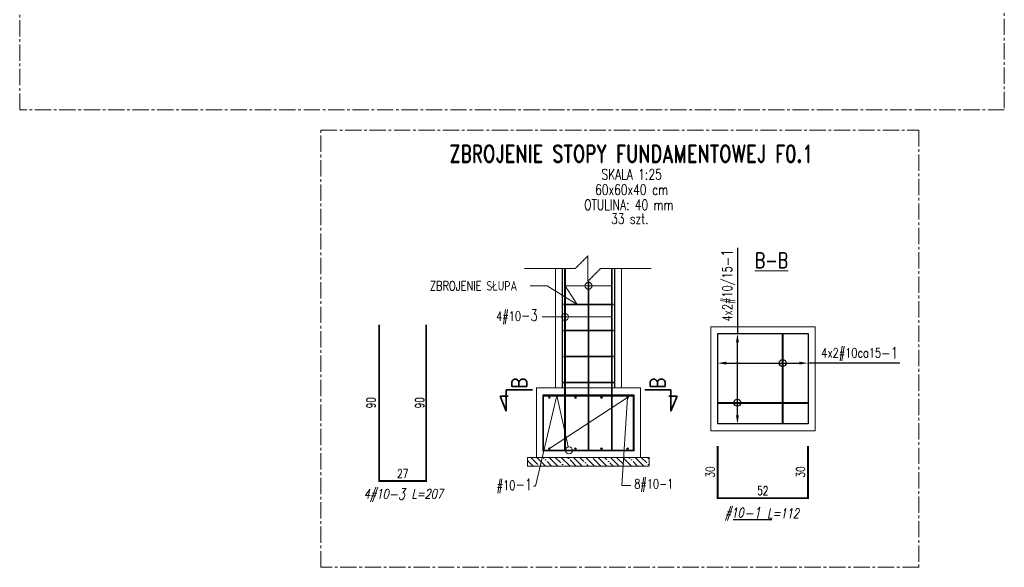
# Model space of a CAD drawing. Header units: millimetres. Extents: x -8 to 14965326, y -810 to 11054951.
# Tile 50 of 72: x 7507589 to 7508156, y 5557603 to 5557918. Entities that reach past the tile are written whole.
import ezdxf
from ezdxf import colors
from ezdxf.entities.mleader import LeaderData, LeaderLine
from ezdxf.enums import TextEntityAlignment as Align
from ezdxf.math import Vec2, Vec3

# ---------------------------------------------------------------- set-up
doc = ezdxf.new("R2010")
doc.units = ezdxf.units.MM
doc.header["$LTSCALE"] = 0.5
doc.header["$MEASUREMENT"] = 0
for name, pattern in [('CENTER2', [1.125, 0.75, -0.125, 0.125, -0.125]), ('HIDDEN', [9.525, 6.35, -3.175]), ('KRESKOWA', [0.75, 0.5, -0.25])]:
    doc.linetypes.add(name, pattern=pattern)
doc.layers.get('0').update_dxf_attribs({"linetype": 'CONTINUOUS', "lineweight": 13})
doc.layers.get('Defpoints').update_dxf_attribs({"linetype": 'CONTINUOUS'})
for name, color, linetype, lineweight in [('A_05-widok proj', 250, 'CONTINUOUS', 18), ('K_Belki - widok', 3, 'CONTINUOUS', 15), ('K_Cienkie przerywane', 252, 'KRESKOWA', 9), ('K_Fundamenty - widok', 40, 'CONTINUOUS', 15), ('K_Kreskowanie', 253, 'CONTINUOUS', 5), ('K_Opis', 7, 'CONTINUOUS', 9), ('K_Schody - widok', 60, 'CONTINUOUS', 15), ('K_Ściany - widok', 255, 'CONTINUOUS', 15), ('tkd_obszary_wykazu', 14, 'CENTER2', 9), ('tkd_opisy_zbr_wykaz', 7, 'CONTINUOUS', 9), ('tkd_otwory', 1, 'CONTINUOUS', 9), ('tkd_otwory_obrys', 1, 'CONTINUOUS', 20), ('tkd_przekroje', 100, 'CONTINUOUS', 35), ('tkd_urwania', 252, 'KRESKOWA', 9), ('tkd_zbr', 3, 'CONTINUOUS', 40), ('tkd_zbrojenie', 7, 'CONTINUOUS', 70)]:
    doc.layers.add(name, color=color, linetype=linetype, lineweight=lineweight)
doc.layers.add('K_Otulina', color=5, linetype='CONTINUOUS', lineweight=25, plot=False)
doc.layers.add('tkd_opis_sztuki', color=7, linetype='CONTINUOUS')
doc.layers.add('tkd_opisy_zbr', color=7, linetype='CONTINUOUS')
doc.styles.add('___K_OPIS_ROMAND', font='romand.shx', dxfattribs={"width": 0.75})
doc.styles.add('___K_OPIS_SIMPLEX', font='simplex.shx', dxfattribs={"width": 0.75})
doc.styles.add('NEW', font='swiss.ttf', dxfattribs={"height": 0.3})
doc.styles.add('TKD_1TXT', font='simplex.shx', dxfattribs={"width": 0.75, "height": 0.25})
doc.styles.add('TKD_2TXT', font='romand.shx', dxfattribs={"width": 0.75, "height": 0.25})
doc.styles.add('tkd_2txt035', font='romand.shx', dxfattribs={"width": 0.75, "height": 17.5})
doc.styles.add('tkd_zbr1', font='simplex.shx', dxfattribs={"width": 0.75})
doc.dimstyles.new('tkd_segmenty 1_25cm', dxfattribs={"dimtxt": 5, "dimasz": 1.25, "dimexe": 0, "dimexo": 0, "dimgap": 1.75, "dimtad": 1, "dimdec": 0, "dimdsep": 46, "dimtxsty": 'tkd_zbr1', "dimblk": 'NONE', "dimblk1": 'tkd_dim_arrow', "dimblk2": 'tkd_dim_arrow', "dimcen": 0.09, "dimse1": 1, "dimse2": 1, "dimsd1": 1, "dimsd2": 1, "dimclrd": 1, "dimclrt": 7, "dimadec": 0, "dimazin": 0, "dimtfac": 1, "dimtdec": 1, "dimtix": 1, "dimtmove": 2, "dimatfit": 3, "dimfxl": 10, "dimfxlon": 1, "dimtvp": 0.02, "dimtolj": 1, "dimtzin": 0, "dimarcsym": 0})
doc.dimstyles.new('tkd_zbr25cm', dxfattribs={"dimtxt": 5.5, "dimasz": 5, "dimexe": 0, "dimexo": 0, "dimgap": 0.75, "dimtad": 1, "dimdec": 0, "dimlfac": 0.4, "dimrnd": 1, "dimdsep": 46, "dimtxsty": 'tkd_zbr1', "dimcen": 0, "dimclrt": 7, "dimadec": 0, "dimazin": 0, "dimtfac": 1.666667, "dimtdec": 1, "dimtix": 1, "dimtmove": 1, "dimatfit": 3, "dimldrblk": 'K2', "dimfxl": 5, "dimfxlon": 1, "dimtvp": 0.02, "dimtolj": 1, "dimtzin": 0, "dimarcsym": 0})

# ---------------------------------------------------------------- blocks, each defined once
blk = doc.blocks.new('*D478')
at = {"layer": 'Defpoints', "color": 0, "transparency": 16777216}
for p in [(7508002.29, 5557737.41), (7508002.29, 5557737.41), (7508002.29, 5557685.41)]:
    blk.add_point(p, dxfattribs=at)
at = {"layer": 'tkd_opisy_zbr', "color": 0, "lineweight": -2, "transparency": 16777216}
for p, q in [((7508002.29, 5557786.84), (7508002.29, 5557737.41)), ((7508002.29, 5557737.41), (7508002.29, 5557737.41)), ((7508002.29, 5557690.41), (7508002.29, 5557732.41)), ((7508002.29, 5557685.41), (7508002.29, 5557685.41))]:
    blk.add_line(p, q, dxfattribs=at)
at = {"layer": 'tkd_opisy_zbr', "color": 0, "transparency": 16777216}
for points in [[(7508001.46, 5557732.41), (7508003.13, 5557732.41), (7508002.29, 5557737.41)], [(7508001.46, 5557690.41), (7508003.13, 5557690.41), (7508002.29, 5557685.41)]]:
    blk.add_solid(points, dxfattribs=at)
at = {"layer": 'tkd_opisy_zbr', "color": 7, "transparency": 16777216, "insert": (7507997.33, 5557765.15), "char_height": 5.5, "attachment_point": 5, "rotation": 90, "style": 'tkd_zbr1'}
blk.add_mtext('\\A1;4x2#10/15\\Fromand.shx;\\H1.2x;\\C3;-1', dxfattribs=at)
blk = doc.blocks.new('tkd_opis_słupa')
at = {"color": 2, "style": 'TKD_2TXT', "width": 0.75}
blk.add_attdef('NAZWA', text='', height=0.3, dxfattribs=at).set_placement((0.0122, 0.0982), align=Align.CENTER)
at = {"color": 7, "style": 'TKD_1TXT', "width": 0.75, "flags": 1}
for tag in ['ZBROJENIE', 'RZEDNE', 'UWAGI1', 'UWAGI2', 'BETON']:
    blk.add_attdef(tag, text='', height=0.25, dxfattribs=at).set_placement((0.0122, -0.3452), align=Align.CENTER)
at = {"color": 7, "style": 'TKD_1TXT', "width": 0.75}
blk.add_attdef('50X50', text='', height=0.25, dxfattribs=at).set_placement((0.0122, -0.3452), align=Align.CENTER)
blk = doc.blocks.new('K2')
at = {"layer": 'K_Kreskowanie'}
h = blk.add_hatch(color=256, dxfattribs=at)
h.paths.add_polyline_path([(-290, 548), (-20, 548), (-20, 312.04), (-20, 312.04), (-20, 312.04), (-20, 20), (-290, 20), (-290, 40), (-310, 40), (-310, 20), (-310, 0), (0, 0), (0, 568), (-310, 568), (-529, 568), (-529, 463), (-493, 463), (-493, 350.5), (-493, 350.5), (-513, 350.5), (-513, 350.5), (-529, 350.5), (-529, 330.5), (-493, 330.5), (-493, 218), (-493, 218), (-513, 218), (-529, 218), (-529, 198), (-493, 198), (-493, 198), (-475, 198), (-466.7, 198), (-466.7, 218), (-475, 218), (-475, 218), (-475, 463), (-310, 463), (-310, 218), (-348.7, 218), (-348.7, 198), (-310, 198), (-310, 154), (-290, 154)])
h.paths.add_polyline_path([(-509, 548), (-509, 483), (-310, 483), (-310, 548)], flags=16)
for points in [[(-513, 350.5), (-497, 354.5), (-493, 463), (-493, 350.5)], [(-475, 463), (-343, 430), (-310, 218), (-310, 463)], [(-513, 218), (-497, 222), (-493, 330.5), (-493, 218)]]:
    blk.add_hatch(color=256, dxfattribs=at).paths.add_polyline_path(points)
at = {"layer": 'K_Belki - widok'}
for p, q in [((-529, 350.5), (-529, 463)), ((-513, 350.5), (-513, 463)), ((-529, 218), (-529, 330.5)), ((-513, 218), (-513, 330.5)), ((-348.7, 198), (-466.7, 198))]:
    blk.add_line(p, q, dxfattribs=at)
for points in [[(-310, 154.04), (-310, 40.04)], [(-290, 40.04), (-290, 154.04)]]:
    blk.add_lwpolyline(points, dxfattribs=at)
at = {"layer": 'K_Opis', "linetype": 'Continuous'}
for points in [[(-529, 330.5), (-493, 330.5), (-493, 218), (-529, 218), (-529, 198), (-493, 198), (-493, 198), (-475, 198), (-475, 198), (-475, 198), (-475, 198), (-466.7, 198), (-466.7, 218), (-475, 218), (-475, 463), (-310, 463), (-310, 218), (-348.7, 218), (-348.7, 198), (-310, 198), (-310, 154), (-290, 154), (-290, 548), (-20, 548), (-20, 20), (-290, 20), (-290, 40), (-310, 40), (-310, 20), (-310, 20), (-310, 0), (0, 0), (0, 568), (-310, 568), (-529, 568), (-529, 463), (-493, 463), (-493, 350.5), (-529, 350.5), (-529, 330.5)], [(-310, 483), (-310, 548), (-509, 548), (-509, 483), (-310, 483)]]:
    blk.add_lwpolyline(points, dxfattribs=at)
at = {"layer": 'K_Opis', "linetype": 'HIDDEN'}
for points in [[(-529, 330.5), (-493, 330.5), (-493, 218), (-529, 218), (-529, 198), (-493, 198), (-493, 198), (-475, 198), (-475, 198), (-475, 198), (-475, 198), (-466.7, 198), (-466.7, 218), (-475, 218), (-475, 463), (-310, 463), (-310, 218), (-348.7, 218), (-348.7, 198), (-310, 198), (-310, 154), (-290, 154), (-290, 548), (-20, 548), (-20, 20), (-290, 20), (-290, 40), (-310, 40), (-310, 20), (-310, 20), (-310, 0), (0, 0), (0, 568), (-310, 568), (-529, 568), (-529, 463), (-493, 463), (-493, 350.5), (-529, 350.5), (-529, 330.5)], [(-310, 483), (-310, 548), (-509, 548), (-509, 483), (-310, 483)]]:
    blk.add_lwpolyline(points, dxfattribs=at)
at = {"layer": 'K_Schody - widok'}
for p, q in [((-20, 396.04), (-290, 396.04)), ((-224, 172.04), (-224, 396.04)), ((-163, 172.04), (-163, 396.04)), ((-147, 396.04), (-147, 257.33)), ((-85, 284.04), (-85, 396.04)), ((-85, 396.04), (-69.66, 373.49)), ((-158, 172.04), (-158, 391.04)), ((-152, 391.04), (-158, 391.04)), ((-152, 391.04), (-152, 200.04)), ((-290, 368.04), (-163, 368.04)), ((-20, 368.04), (-147, 368.04)), ((-290, 340.04), (-163, 340.04)), ((-20, 340.04), (-147, 340.04)), ((-290, 312.04), (-163, 312.04)), ((-20, 312.04), (-152, 255.18)), ((-20, 312.04), (-147, 312.04)), ((-20, 306.6), (-152, 249.74)), ((-290, 284.04), (-163, 284.04)), ((-85, 284.04), (-147, 284.04)), ((-20, 284.04), (-72.36, 284.04)), ((-85, 278.6), (-85, 200.04)), ((-85, 278.6), (-69.66, 256.04)), ((-85, 278.6), (-85, 200.04)), ((-85, 278.6), (-69.66, 256.04)), ((-290, 256.04), (-163, 256.04)), ((-20, 256.04), (-137.36, 256.04)), ((-147, 251.89), (-147, 200.04)), ((-290, 228.04), (-163, 228.04)), ((-20, 228.04), (-147, 228.04)), ((-290, 200.04), (-163, 200.04)), ((-20, 200.04), (-147, 200.04)), ((-239.34, 194.6), (-224, 172.04)), ((-239.34, 194.6), (-224, 172.04)), ((-158, 172.04), (-290, 172.04))]:
    blk.add_line(p, q, dxfattribs=at)
blk.add_lwpolyline([(-152, 249.74), (-152, 200.04), (-147, 200.04)], dxfattribs=at)
at = {"layer": 'tkd_otwory'}
for points in [[(-513, 350.5), (-497, 354.5), (-493, 463), (-493, 350.5)], [(-475, 463), (-343, 430), (-310, 218), (-310, 463)], [(-513, 218), (-497, 222), (-493, 330.5), (-493, 218)]]:
    blk.add_lwpolyline(points, close=True, dxfattribs=at)
at = {"layer": 'tkd_otwory_obrys'}
for points in [[(-513, 350.5), (-513, 463), (-493, 463), (-493, 350.5)], [(-475, 463), (-310, 463), (-310, 218), (-475, 218)], [(-513, 218), (-493, 218), (-493, 330.5), (-513, 330.5)]]:
    blk.add_lwpolyline(points, close=True, dxfattribs=at)
at = {"layer": 'K_Opis'}
ref = blk.add_blockref('tkd_opis_słupa', (-157.16, 84.45), dxfattribs=dict(at, xscale=-100, yscale=100, zscale=100, rotation=180))
ref.add_attrib('NAZWA', 'K2', dxfattribs={"layer": '0', "color": 2, "height": 30, "style": 'TKD_2TXT', "width": 0.75}).set_placement((-155.94, 44.63), align=Align.CENTER)
ref.add_attrib('50X50', 'kl. schodowa', dxfattribs={"layer": '0', "color": 7, "height": 25, "style": 'TKD_1TXT', "width": 0.75}).set_placement((-155.94, 93.97), align=Align.CENTER)
at = {"layer": 'K_Schody - widok', "style": 'NEW', "width": 0.7}
for s, p in [('8X17.0', (-229.08, 262.62, 0)), ('28', (-202.9, 279.37, 0)), ('8X17.0', (-90.08, 205.23, 0)), ('28', (-63.9, 221.98, 0))]:
    blk.add_text(s, height=16.822, rotation=90, dxfattribs=at).set_placement(p)
blk = doc.blocks.new('*D479')
at = {"layer": 'Defpoints', "color": 0, "transparency": 16777216}
for p in [(7507990.93, 5557720.44), (7508042.93, 5557720.44), (7508042.93, 5557720.44)]:
    blk.add_point(p, dxfattribs=at)
at = {"layer": 'tkd_opisy_zbr', "color": 0, "lineweight": -2, "transparency": 16777216}
for p, q in [((7507995.93, 5557720.44), (7508037.93, 5557720.44)), ((7508095.81, 5557720.44), (7508042.93, 5557720.44))]:
    blk.add_line(p, q, dxfattribs=at)
at = {"layer": 'tkd_opisy_zbr', "color": 0, "transparency": 16777216}
for points in [[(7507995.93, 5557721.28), (7507995.93, 5557719.61), (7507990.93, 5557720.44)], [(7508037.93, 5557721.28), (7508037.93, 5557719.61), (7508042.93, 5557720.44)]]:
    blk.add_solid(points, dxfattribs=at)
at = {"layer": 'tkd_opisy_zbr', "color": 7, "transparency": 16777216, "insert": (7508072.64, 5557725.41), "char_height": 5.5, "attachment_point": 5, "style": 'tkd_zbr1'}
blk.add_mtext('\\A1;4x2#10co15\\Fromand.shx;\\H1.2x;\\C3;-1', dxfattribs=at)
blk = doc.blocks.new('*D480')
at = {"layer": 'Defpoints', "color": 0, "transparency": 16777216}
for p in [(7508042.89, 5557672.78), (7508042.89, 5557642.78), (7508042.89, 5557642.78)]:
    blk.add_point(p, dxfattribs=at)
at = {"layer": 'tkd_opisy_zbr', "color": 7, "transparency": 16777216, "insert": (7508038.64, 5557657.78), "char_height": 5, "attachment_point": 5, "rotation": 90, "style": 'tkd_zbr1'}
blk.add_mtext('\\A1;30', dxfattribs=at)
blk = doc.blocks.new('_None')
blk = doc.blocks.new('tkd_dim_arrow')
for p, q in [((-1, 0), (1, 0)), ((0, -1), (0, 1))]:
    blk.add_line(p, q)
at = {"const_width": 0.2}
blk.add_lwpolyline([(-0.9, -0.9), (0.9, 0.9)], dxfattribs=at)
blk = doc.blocks.new('*D481')
at = {"layer": 'Defpoints', "color": 0, "transparency": 16777216}
for p in [(7507990.89, 5557642.78), (7507990.89, 5557642.78), (7508042.89, 5557642.78)]:
    blk.add_point(p, dxfattribs=at)
at = {"layer": 'tkd_opisy_zbr', "color": 7, "transparency": 16777216, "insert": (7508016.89, 5557647.03), "char_height": 5, "attachment_point": 5, "style": 'tkd_zbr1'}
blk.add_mtext('\\A1;52', dxfattribs=at)
blk = doc.blocks.new('*D482')
at = {"layer": 'Defpoints', "color": 0, "transparency": 16777216}
for p in [(7507990.89, 5557672.78), (7507990.89, 5557672.78), (7507990.89, 5557642.78)]:
    blk.add_point(p, dxfattribs=at)
at = {"layer": 'tkd_opisy_zbr', "color": 7, "transparency": 16777216, "insert": (7507986.64, 5557657.78), "char_height": 5, "attachment_point": 5, "rotation": 90, "style": 'tkd_zbr1'}
blk.add_mtext('\\A1;30', dxfattribs=at)
blk = doc.blocks.new('tkd_opis_zbr_wyc')
at = {"color": 9}
blk.add_line((-0.24, -0.001), (0.647, -0.001), dxfattribs=at)
at = {"style": 'TKD_1TXT', "oblique": 12, "width": 0.75, "flags": 1}
blk.add_attdef('DANE', text='', height=0.22, dxfattribs=at).set_placement((0.543, 0.28), align=Align.BOTTOM_LEFT)
at = {"style": 'TKD_1TXT', "oblique": 12, "width": 0.75}
blk.add_attdef('2#12', text='', height=0.22, dxfattribs=at).set_placement((0, 0.048), align=Align.RIGHT)
at = {"color": 50, "style": 'TKD_2TXT', "oblique": 12, "width": 0.75}
blk.add_attdef('NR', (0.007, 0.022), '', height=0.26, dxfattribs=at)
at = {"style": 'TKD_1TXT', "oblique": 12, "width": 0.75}
blk.add_attdef('UWAGI', text='', height=0.22, dxfattribs=at).set_placement((0.543, -0.033), align=Align.BOTTOM_LEFT)
blk = doc.blocks.new('tkd_opis_sztuki_050')
at = {"color": 3, "style": 'TKD_2TXT', "width": 0.75}
blk.add_attdef('NAZWA', text='', height=0.4, dxfattribs=at).set_placement((0.053, 0), align=Align.CENTER)
at = {"color": 7, "style": 'TKD_1TXT', "width": 0.75}
blk.add_attdef('SZTUK', (1.522, 0.127), '', height=0.24, dxfattribs=at)
for tag, p in [('UWAGA1', (0.053, -0.394)), ('UWAGA2', (0.053, -0.748)), ('UWAGA3', (0.053, -1.096))]:
    blk.add_attdef(tag, text='', height=0.24, dxfattribs=at).set_placement(p, align=Align.CENTER)
blk = doc.blocks.new('tkd_zbr_wykaz')
at = {"layer": 'K_Opis', "transparency": 16777216, "style": 'TKD_1TXT', "oblique": 12, "width": 0.75}
blk.add_attdef('OPIS', text='', height=0.22, dxfattribs=at).set_placement((-0.488, 0.015), align=Align.RIGHT)
at = {"layer": 'K_Opis', "transparency": 16777216, "style": 'TKD_1TXT', "oblique": 12, "width": 0.75, "flags": 1}
for tag in ['KOMENTARZ', 'SREDNICA', 'STAL', 'SZT', 'TYP', 'G', 'H', 'A', 'D', 'C', 'B', 'K', 'E', 'F', 'I']:
    blk.add_attdef(tag, text='', height=0.22, dxfattribs=at).set_placement((0.475, 0.015), align=Align.RIGHT)
at = {"layer": 'K_Opis', "color": 3, "lineweight": 35, "transparency": 16777216, "style": 'TKD_2TXT', "oblique": 12, "width": 0.75}
blk.add_attdef('NR', (-0.498, -0.011), '', height=0.26, dxfattribs=at)
at = {"layer": 'K_Opis', "transparency": 16777216, "style": 'TKD_1TXT', "oblique": 12, "width": 0.75}
blk.add_attdef('UWAGI', (0.035, 0.015), '', height=0.22, dxfattribs=at)
blk = doc.blocks.new('_DotBlank')
at = {"color": 0, "linetype": 'ByBlock', "lineweight": -2}
blk.add_line((-0.5, 0), (-1, 0), dxfattribs=at)
blk.add_circle((0, 0), 0.5, dxfattribs=at)
blk = doc.blocks.new('tkd_section_l')
for p, q in [((-0.6, 0), (-0.6, -0.491)), ((0, 0), (-0.6, 0)), ((-0.745, -0.146), (-0.558, -0.146)), ((-0.6, -0.491), (-0.745, -0.146))]:
    blk.add_line(p, q)
blk = doc.blocks.new('tkd_section_p')
for p, q in [((-0.6, 0.491), (-0.745, 0.146)), ((-0.6, 0), (-0.6, 0.491)), ((-0.745, 0.146), (-0.558, 0.146)), ((0, 0), (-0.6, 0))]:
    blk.add_line(p, q)
blk = doc.blocks.new('*D519')
at = {"layer": 'Defpoints', "color": 0, "transparency": 16777216}
for p in [(7507795.69, 5557742.61), (7507795.69, 5557652.61), (7507795.69, 5557652.61)]:
    blk.add_point(p, dxfattribs=at)
at = {"layer": 'tkd_opisy_zbr', "color": 7, "transparency": 16777216, "insert": (7507791.44, 5557697.61), "char_height": 5, "attachment_point": 5, "rotation": 90, "style": 'tkd_zbr1'}
blk.add_mtext('\\A1;90', dxfattribs=at)
blk = doc.blocks.new('*D520')
at = {"layer": 'Defpoints', "color": 0, "transparency": 16777216}
for p in [(7507796.19, 5557652.61), (7507823.19, 5557652.61), (7507823.19, 5557652.61)]:
    blk.add_point(p, dxfattribs=at)
at = {"layer": 'tkd_opisy_zbr', "color": 7, "transparency": 16777216, "insert": (7507809.69, 5557656.86), "char_height": 5, "attachment_point": 5, "style": 'tkd_zbr1'}
blk.add_mtext('\\A1;27', dxfattribs=at)
blk = doc.blocks.new('*D521')
at = {"layer": 'Defpoints', "color": 0, "transparency": 16777216}
for p in [(7507823.69, 5557742.61), (7507823.69, 5557742.61), (7507823.69, 5557652.61)]:
    blk.add_point(p, dxfattribs=at)
at = {"layer": 'tkd_opisy_zbr', "color": 7, "transparency": 16777216, "insert": (7507819.44, 5557697.61), "char_height": 5, "attachment_point": 5, "rotation": 90, "style": 'tkd_zbr1'}
blk.add_mtext('\\A1;90', dxfattribs=at)
blk = doc.blocks.new('tkd_rebar')
at = {"layer": 'tkd_zbrojenie'}
h = blk.add_hatch(color=0, dxfattribs=at)
h.paths.add_polyline_path([(0.35, 0.35, 0.414214), (-0.35, 0.35), (0, 0)])
h.paths.add_polyline_path([(0.35, 0.35), (0, 0), (0.35, -0.35, 0.198912), (0.5, 0, 0.198912)])
h.paths.add_polyline_path([(0, 0), (-0.35, 0.35, 0.198912), (-0.5, 0, 0.198912), (-0.35, -0.35)])
h.paths.add_polyline_path([(0, 0), (-0.35, -0.35, 0.414214), (0.35, -0.35)])
at = {"layer": 'tkd_zbrojenie', "color": 0, "lineweight": 5}
blk.add_circle((0, 0), 0.5, dxfattribs=at)

msp = doc.modelspace()

# ---------------------------------------------------------------- hatches: boundary and pattern name
at = {"layer": 'K_Kreskowanie'}
h = msp.add_hatch(dxfattribs=at)
h.set_pattern_fill('ANSI35', color=253, scale=20, angle=90)
h.set_pattern_definition([(135, (193.528, -552.551), (-3.535533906, -3.535533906), []), (135, (193.528, -549.0153), (-3.535533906, -3.535533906), [6.25, -1.25, 0, -1.25])])
h.paths.add_polyline_path([(7507926.5713, 5557666.211), (7507881.5713, 5557666.211), (7507881.5713, 5557661.211), (7507926.5713, 5557661.211)])
h.paths.add_polyline_path([(7507951.5713, 5557666.211), (7507926.5713, 5557666.211), (7507926.5713, 5557661.211), (7507951.5713, 5557661.211)])

# ---------------------------------------------------------------- linework, layer by layer
at = {"layer": 'A_05-widok proj'}
msp.add_lwpolyline([(7507881.5713, 5557661.211), (7507881.5713, 5557666.211), (7507951.5713, 5557666.211), (7507951.5713, 5557661.211), (7507881.5713, 5557661.211)], dxfattribs=at)
at = {"layer": 'K_Cienkie przerywane', "ltscale": 7, "const_width": 1}
for points in [[(7507903.0713, 5557774.8682), (7507903.0713, 5557707.211)], [(7507930.0713, 5557774.8682), (7507930.0713, 5557707.211)], [(7507916.5713, 5557767.9136), (7507916.5713, 5557707.211)], [(7507902.0713, 5557754.211), (7507931.0713, 5557754.211)], [(7507902.0713, 5557739.211), (7507931.0713, 5557739.211)], [(7507902.0713, 5557724.211), (7507931.0713, 5557724.211)], [(7507901.5713, 5557709.211), (7507931.5713, 5557709.211)]]:
    msp.add_lwpolyline(points, dxfattribs=at)
at = {"layer": 'K_Fundamenty - widok'}
for points in [[(7507986.9319, 5557741.4057), (7508046.9319, 5557741.4057), (7508046.9319, 5557681.4057), (7507986.9319, 5557681.4057)], [(7507946.5713, 5557666.211), (7507886.5713, 5557666.211), (7507886.5713, 5557706.211), (7507946.5713, 5557706.211)]]:
    msp.add_lwpolyline(points, close=True, dxfattribs=at)
at = {"layer": 'K_Otulina'}
for points in [[(7507901.5713, 5557706.211), (7507901.5713, 5557774.8682)], [(7507931.5713, 5557774.8682), (7507931.5713, 5557706.211)]]:
    msp.add_lwpolyline(points, dxfattribs=at)
for points in [[(7507990.9319, 5557737.4057), (7508042.9319, 5557737.4057), (7508042.9319, 5557685.4057), (7507990.9319, 5557685.4057)], [(7507942.5713, 5557670.211), (7507890.5713, 5557670.211), (7507890.5713, 5557702.211), (7507942.5713, 5557702.211)]]:
    msp.add_lwpolyline(points, close=True, dxfattribs=at)
at = {"layer": 'K_Ściany - widok'}
for points in [[(7507897.5713, 5557706.211), (7507897.5713, 5557774.8682)], [(7507935.5713, 5557774.8682), (7507935.5713, 5557706.211)]]:
    msp.add_lwpolyline(points, dxfattribs=at)
at = {"layer": 'tkd_obszary_wykazu', "ltscale": 25}
for points in [[(7507589.2975, 5558129.595), (7508155.8386, 5558129.595), (7508155.8386, 5557866.2692), (7507589.2975, 5557866.2692)], [(7507762.4875, 5557854.5715), (7508106.5727, 5557854.5715), (7508106.5727, 5557602.9183), (7507762.4875, 5557602.9183)]]:
    msp.add_lwpolyline(points, close=True, dxfattribs=at)
at = {"layer": 'tkd_opisy_zbr', "color": 4}
for centre in [(7508028.2404, 5557720.4436), (7508002.2931, 5557697.6219)]:
    msp.add_circle(centre, 2, dxfattribs=at)
at = {"layer": 'tkd_urwania'}
msp.add_lwpolyline([(7507879.7596, 5557774.8682), (7507908.9371, 5557774.8682), (7507916.2315, 5557782.1626), (7507916.2315, 5557767.5739), (7507923.5259, 5557774.8682), (7507952.7035, 5557774.8682)], dxfattribs=at)
at = {"layer": 'tkd_zbr', "const_width": 1}
for points in [[(7507903.0713, 5557760.211), (7507903.0713, 5557670.211), (7507930.0713, 5557670.211), (7507930.0713, 5557760.211)], [(7507916.5713, 5557670.211), (7507916.5713, 5557761.211)], [(7507796.1941, 5557742.6107), (7507796.1941, 5557652.6107), (7507823.1941, 5557652.6107), (7507823.1941, 5557742.6107)], [(7507942.5713, 5557671.711), (7507942.5713, 5557701.711), (7507890.5713, 5557701.711), (7507890.5713, 5557671.711)], [(7507942.5713, 5557700.211), (7507942.5713, 5557670.211), (7507890.5713, 5557670.211), (7507890.5713, 5557700.211)], [(7508042.8905, 5557672.7846), (7508042.8905, 5557642.7846), (7507990.8905, 5557642.7846), (7507990.8905, 5557672.7846)]]:
    msp.add_lwpolyline(points, dxfattribs=at)
at = {"layer": 'tkd_zbr', "color": 32}
for points in [[(7508028.2404, 5557737.4057), (7508028.2404, 5557685.4057)], [(7507990.9319, 5557697.6219), (7508042.9319, 5557697.6219)]]:
    msp.add_lwpolyline(points, dxfattribs=at)

# ---------------------------------------------------------------- block references
at = {"layer": 'tkd_opis_sztuki'}
ref = msp.add_blockref('tkd_opis_sztuki_050', (7507940.0462, 5557835.9349), dxfattribs=dict(at, xscale=25, yscale=25, zscale=25))
ref.add_attrib('NAZWA', 'ZBROJENIE STOPY FUNDAMENTOWEJ F0.1', dxfattribs={"layer": '0', "color": 3, "height": 10, "style": 'TKD_2TXT', "width": 0.75}).set_placement((7507941.3678, 5557835.9293), align=Align.CENTER)
ref.add_attrib('UWAGA1', 'SKALA 1:25', dxfattribs={"layer": '0', "color": 7, "height": 6, "style": 'TKD_1TXT', "width": 0.75}).set_placement((7507941.3678, 5557826.093), align=Align.CENTER)
ref.add_attrib('UWAGA2', '60x60x40 cm', dxfattribs={"layer": '0', "color": 7, "height": 6, "style": 'TKD_1TXT', "width": 0.75}).set_placement((7507941.3678, 5557817.2415), align=Align.CENTER)
ref.add_attrib('UWAGA3', 'OTULINA: 40 mm ', dxfattribs={"layer": '0', "color": 7, "height": 6, "style": 'TKD_1TXT', "width": 0.75}).set_placement((7507941.3678, 5557808.535), align=Align.CENTER)
ref.add_attrib('SZTUK', '33 szt.', (7507929.5589, 5557800.5188), dxfattribs={"layer": '0', "color": 7, "height": 6, "style": 'TKD_1TXT', "width": 0.75})
at = {"layer": 'tkd_opisy_zbr'}
ref = msp.add_blockref('tkd_opis_zbr_wyc', (7508005.9064, 5557630.4138), dxfattribs=dict(at, xscale=25, yscale=25, zscale=25))
ref.add_attrib('2#12', '#10', dxfattribs={"layer": '0', "height": 5.5, "style": 'TKD_1TXT', "oblique": 12, "width": 0.75}).set_placement((7508005.9066, 5557631.617), align=Align.RIGHT)
ref.add_attrib('NR', '-1', (7508006.0906, 5557630.9513), dxfattribs={"layer": '0', "color": 2, "height": 6.5, "style": 'TKD_2TXT', "oblique": 12, "width": 0.75})
ref.add_attrib('UWAGI', 'L=112', dxfattribs={"layer": '0', "height": 5.5, "style": 'TKD_1TXT', "oblique": 12, "width": 0.75}).set_placement((7508019.4853, 5557629.5949), align=Align.BOTTOM_LEFT)
at = {"layer": 'tkd_opisy_zbr_wykaz', "xscale": 25, "yscale": 25, "zscale": 25}
msp.add_blockref('tkd_zbr_wykaz', (7507813.8706, 5557642.1009), dxfattribs=at).add_auto_attribs({'OPIS': '4#10', 'NR': '-3', 'UWAGI': 'L=207'})
at = {"layer": 'tkd_przekroje', "xscale": 25, "yscale": 25, "zscale": 25}
msp.add_blockref('tkd_section_l', (7507884.2928, 5557705.1084), dxfattribs=at)
at = {"layer": 'tkd_przekroje', "xscale": 25, "yscale": 25, "zscale": 25, "rotation": 180}
msp.add_blockref('tkd_section_p', (7507948.9082, 5557705.1084), dxfattribs=at)
at = {"layer": 'tkd_zbrojenie'}
for p in [(7507894.0713, 5557700.711), (7507909.0713, 5557700.711), (7507924.0713, 5557700.711), (7507939.0713, 5557700.711)]:
    msp.add_blockref('tkd_rebar', p, dxfattribs=at)
at = {"layer": 'tkd_zbrojenie', "xscale": -1, "rotation": 180}
for p in [(7507894.0713, 5557671.211), (7507909.0713, 5557671.211), (7507924.0713, 5557671.211), (7507939.0713, 5557671.211)]:
    msp.add_blockref('tkd_rebar', p, dxfattribs=at)

# ---------------------------------------------------------------- texts
at = {"layer": 'K_Opis', "insert": (7508021.8784, 5557779.6004), "char_height": 8.75, "attachment_point": 5, "style": '___K_OPIS_ROMAND'}
msp.add_mtext_dynamic_manual_height_columns('{\\L\\C2;B-B}', width=29.725056, gutter_width=12.5, heights=[0], dxfattribs=at)
at = {"layer": 'tkd_przekroje', "style": 'tkd_2txt035', "width": 0.8}
for p in [(7507876.7928, 5557708.8584), (7507956.4082, 5557708.8584)]:
    msp.add_text('B', height=8.75, rotation=90, dxfattribs=at).set_placement(p, align=Align.MIDDLE_CENTER)

# ---------------------------------------------------------------- dimensions: what is measured, and where the dimension line sits
at = {"layer": 'tkd_opisy_zbr', "color": 202}
for base, p1, p2, angle, text, picture, middle in [((7508002.2931, 5557737.4057), (7508002.2931, 5557685.4057), (7508002.2931, 5557737.4057), 90, '<>x2#10/15\\Fromand.shx;\\H1.2x;\\C3;-1', '*D478', (7508005.8067, 5557765.1535)), ((7508042.9319, 5557720.4436), (7507990.9319, 5557720.4436), (7508042.9319, 5557720.4436), 0, '<>x2#10co15\\Fromand.shx;\\H1.2x;\\C3;-1', '*D479', (7508072.6443, 5557719.8845))]:
    dim = msp.add_linear_dim(base=base, p1=p1, p2=p2, angle=angle, text=text, dimstyle='tkd_zbr25cm', override={"dimlfac": 0.076923}, dxfattribs=at)
    dim.commit()
    dim.dimension.update_dxf_attribs({"geometry": picture, "text_midpoint": middle, "dimtype": 161})
at = {"layer": 'tkd_opisy_zbr'}
for p1, p2, picture, middle in [((7507795.6941, 5557742.6107), (7507795.6941, 5557652.6107), '*D519', (7507791.4441, 5557697.6107)), ((7507823.6941, 5557652.6107), (7507823.6941, 5557742.6107), '*D521', (7507819.4441, 5557697.6107)), ((7507990.8905, 5557642.7846), (7507990.8905, 5557672.7846), '*D482', (7507986.6405, 5557657.7846)), ((7508042.8905, 5557672.7846), (7508042.8905, 5557642.7846), '*D480', (7508038.6405, 5557657.7846)), ((7507796.1941, 5557652.6107), (7507823.1941, 5557652.6107), '*D520', (7507809.6941, 5557656.8607)), ((7508042.8905, 5557642.7846), (7507990.8905, 5557642.7846), '*D481', (7508016.8905, 5557647.0346))]:
    dim = msp.add_aligned_dim(p1=p1, p2=p2, distance=0, dimstyle='tkd_segmenty 1_25cm', dxfattribs=at)
    dim.commit()
    dim.dimension.update_dxf_attribs({"geometry": picture, "text_midpoint": middle})

# ---------------------------------------------------------------- leaders
at = {"layer": 'K_Opis', "lineweight": 5}
ml = msp.add_multileader_mtext('Standard', dxfattribs=at)
ml.set_content('ZBROJENIE SŁUPA', color=256, style='___K_OPIS_SIMPLEX')
ml.set_leader_properties(color=7, linetype='CONTINUOUS', lineweight=9)
ml.set_arrow_properties(name='DOTBLANK')
ml.build(insert=Vec2(0, 0))
ml.multileader.update_dxf_attribs({"text_left_attachment_type": 2, "text_right_attachment_type": 2, "dogleg_length": 16})
ctx = ml.context
ctx.base_point, ctx.char_height, ctx.plane_origin = Vec3(7507823.3475, 5557764.907), 5.5, Vec3(7509877.7792, 5557662.6084)
ctx.left_attachment, ctx.right_attachment = 2, 2
notes = []
notes.append((ctx, [(0, (1, 1, 0), (7507892.7751, 5557764.907), (-1, 0), 9.8383, [(2, [(7507916.5713, 5557764.907), (7507930.0713, 5557764.907), (7507903.0713, 5557764.907), (7507910.1224, 5557754.211)], 0, [])])]))
ctx.mtext.insert, ctx.mtext.flow_direction = Vec3(7507825.3475, 5557767.657), 5
ml = msp.add_multileader_mtext('Standard', dxfattribs=at)
ml.set_content('4#10{\\Fromand|c238;\\H1.18182x;\\C50;-3}', color=256, style='___K_OPIS_SIMPLEX')
ml.set_leader_properties(color=7, linetype='CONTINUOUS', lineweight=9)
ml.set_arrow_properties(name='DOTBLANK')
ml.build(insert=Vec2(0, 0))
ml.multileader.update_dxf_attribs({"text_left_attachment_type": 2, "text_right_attachment_type": 2, "dogleg_length": 16})
ctx = ml.context
ctx.base_point, ctx.char_height, ctx.plane_origin = Vec3(7507861.42, 5557747.0321), 5.5, Vec3(7509866.2792, 5557644.7335)
ctx.left_attachment, ctx.right_attachment = 2, 2
notes.append((ctx, [(0, (1, 1, 0), (7507891.1135, 5557747.0321), (-1, 0), 1.2113, [(2, [(7507903.0713, 5557747.0321), (7507916.5713, 5557747.0321), (7507930.0713, 5557747.0321)], 0, [])])]))
ctx.mtext.insert, ctx.mtext.flow_direction = Vec3(7507863.42, 5557751.1987), 5
ml = msp.add_multileader_mtext('Standard', dxfattribs=at)
ml.set_content('#10{\\Fromand|c238;\\H1.18182x;\\C50;-1}', color=256, style='___K_OPIS_SIMPLEX')
ml.set_leader_properties(color=7, linetype='CONTINUOUS', lineweight=9)
ml.set_arrow_properties(name='DOTBLANK')
ml.build(insert=Vec2(0, 0))
ml.multileader.update_dxf_attribs({"text_left_attachment_type": 2, "text_right_attachment_type": 2, "dogleg_length": 16})
ctx = ml.context
ctx.base_point, ctx.char_height, ctx.plane_origin = Vec3(7507861.7679, 5557649.6958), 5.5, Vec3(7509866.2792, 5557547.3972)
ctx.left_attachment, ctx.right_attachment = 2, 2
notes.append((ctx, [(0, (1, 1, 0), (7507886.1399, 5557649.6958), (-1, 0), 1.2113, [(1, [(7507905.3613, 5557670.211), (7507898.3928, 5557701.711)], 0, [])])]))
ctx.mtext.insert, ctx.mtext.flow_direction = Vec3(7507863.7679, 5557653.8624), 5
ml = msp.add_multileader_mtext('Standard', dxfattribs=at)
ml.set_content('8#10{\\Fromand|c238;\\C50;-1}', color=256, style='___K_OPIS_SIMPLEX')
ml.set_leader_properties(color=7, linetype='CONTINUOUS', lineweight=9)
ml.set_arrow_properties(name='NONE')
ml.build(insert=Vec2(0, 0))
ml.multileader.update_dxf_attribs({"text_left_attachment_type": 2, "text_right_attachment_type": 2, "dogleg_length": 16, "arrow_head_size": 3})
ctx = ml.context
ctx.base_point, ctx.char_height, ctx.arrow_head_size, ctx.plane_origin = Vec3(7507940.9306, 5557650.0551), 5.5, 3, Vec3(7509873.5336, 5557639.9559)
ctx.left_attachment, ctx.right_attachment = 2, 2
notes.append((ctx, [(1, (1, 1, 0), (7507935.708, 5557650.0551), (1, 0), 5.2226, [(3, [(7507894.0713, 5557671.211), (7507939.0713, 5557700.711)], 0, [])])]))
ctx.mtext.insert, ctx.mtext.flow_direction = Vec3(7507942.9306, 5557653.7218), 5
for ctx, leaders in notes:
    for number, flags, end, landing, length, lines in leaders:
        leader = LeaderData()
        leader.index, (leader.has_last_leader_line, leader.has_dogleg_vector, leader.attachment_direction) = number, flags
        leader.last_leader_point, leader.dogleg_vector, leader.dogleg_length = Vec3(end), Vec3(landing), length
        for number, points, colour, breaks in lines:
            line = LeaderLine()
            line.index, line.vertices, line.color, line.breaks = number, Vec3.list(points), colors.encode_raw_color(colour), breaks
            leader.lines.append(line)
        ctx.leaders.append(leader)

doc.saveas('drawing.dxf')
